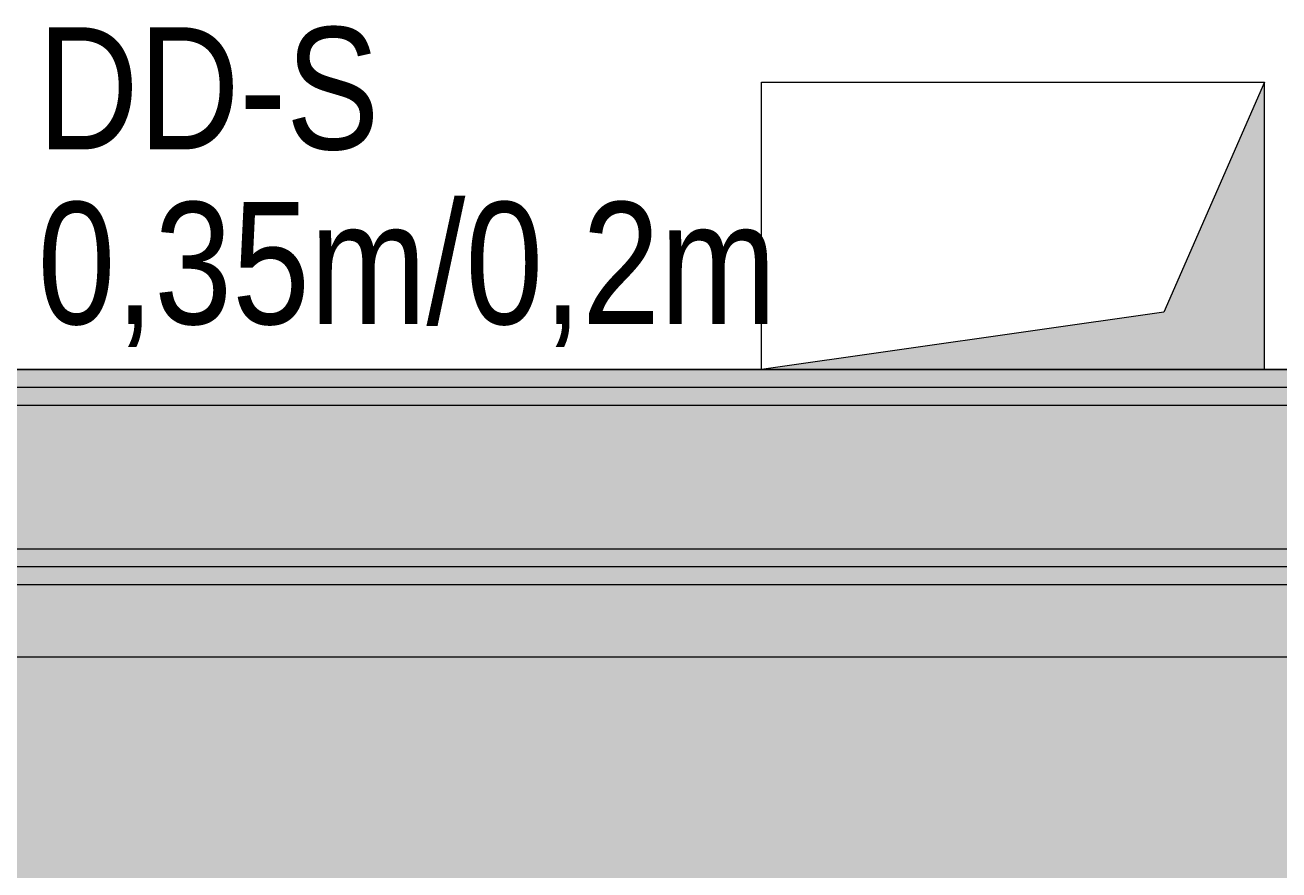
# Model space of a CAD drawing. Extents: x -720 to 300, y 62 to 1162.
# Tile 75 of 256: x -438 to -420, y 862 to 874. Entities that reach past the tile are written whole.
import ezdxf
from ezdxf.lldxf.tags import DXFTag

# ---------------------------------------------------------------- set-up
doc = ezdxf.new("R2010")
doc.units = 0
doc.layers.get('0').update_dxf_attribs({"lineweight": 13})
for name, color, linetype, lineweight, true_color in [('00 -Bauelemente -Dämmung innen', 7, 'Continuous', 9, 0xff7fe6), ('00 -Bauelemente -Gipskarton', 7, 'Continuous', 9, 0xff7fe6), ('30 -34 Innenwände- 2 nichttragend', 7, 'Continuous', 18, 0xff7fe6), ('30 -35 Decken- 1 Konstruktion-Träger- Stahlbeton', 7, 'Continuous', 13, 0x33aa00), ('30 -35 Decken- 11 Durchbruch', 5, 'Continuous', 15, 0x0000ff), ('iwb_Schraffur_F90_feuerbestaendig', 1, 'Continuous', 13, 0xff0000), ('iwb_Schraffur_Unterzug', 7, 'Continuous', 5, 0xffffcc)]:
    doc.layers.add(name, color=color, linetype=linetype, lineweight=lineweight, true_color=true_color)
doc.layers.add('70 -71 Achsen- 1 Gebäudeachsen', color=7, linetype='STRICHPUNKT2-A06G93UB8I', lineweight=18)
doc.styles.get("Standard").update_dxf_attribs({"font": 'ARIALN.TTF'})
tags = doc.linetypes.add('fein_strichliert-A06G93UC8I', pattern=[4, 1, -2, 1]).pattern_tags.tags
tags[8:9] = [DXFTag(74, 4), DXFTag(75, 0), DXFTag(340, '0'), DXFTag(46, 0.0), DXFTag(50, 0.0), DXFTag(44, 0.0), DXFTag(45, 0.0)]
tags[6:7] = [DXFTag(74, 4), DXFTag(75, 0), DXFTag(340, '0'), DXFTag(46, 0.0), DXFTag(50, 0.0), DXFTag(44, 0.0), DXFTag(45, 0.0)]
tags[4:5] = [DXFTag(74, 4), DXFTag(75, 0), DXFTag(340, '0'), DXFTag(46, 0.0), DXFTag(50, 0.0), DXFTag(44, 0.0), DXFTag(45, 0.0)]
tags = doc.linetypes.add('STRICHPUNKT2-A06G93UB8I', pattern=[12.7, 6.35, -3.175, 0, -3.175]).pattern_tags.tags
tags[10:11] = [DXFTag(74, 4), DXFTag(75, 0), DXFTag(340, '0'), DXFTag(46, 0.0), DXFTag(50, 0.0), DXFTag(44, 0.0), DXFTag(45, 0.0)]
tags[8:9] = [DXFTag(74, 4), DXFTag(75, 0), DXFTag(340, '0'), DXFTag(46, 0.0), DXFTag(50, 0.0), DXFTag(44, 0.0), DXFTag(45, 0.0)]
tags[6:7] = [DXFTag(74, 4), DXFTag(75, 0), DXFTag(340, '0'), DXFTag(46, 0.0), DXFTag(50, 0.0), DXFTag(44, 0.0), DXFTag(45, 0.0)]
tags[4:5] = [DXFTag(74, 4), DXFTag(75, 0), DXFTag(340, '0'), DXFTag(46, 0.0), DXFTag(50, 0.0), DXFTag(44, 0.0), DXFTag(45, 0.0)]

# ---------------------------------------------------------------- blocks, each defined once
blk = doc.blocks.new('Referenz-A06G93UD8I')
at = {"layer": '00 -Bauelemente -Dämmung innen', "color": 0, "linetype": 'Continuous', "lineweight": -2, "ltscale": 0.13}
for p, q in [((-347.853, 868.912), (-452.853, 868.912)), ((-349.853, 866.912), (-452.853, 866.912))]:
    blk.add_line(p, q, dxfattribs=at)
at = {"layer": '00 -Bauelemente -Gipskarton', "color": 0, "linetype": 'Continuous', "lineweight": -2, "ltscale": 0.13}
for p, q in [((-347.353, 869.412), (-452.853, 869.412)), ((-347.603, 869.162), (-452.853, 869.162)), ((-347.853, 868.912), (-452.853, 868.912)), ((-349.853, 866.912), (-452.853, 866.912)), ((-350.103, 866.662), (-452.853, 866.662)), ((-350.353, 866.412), (-452.853, 866.412))]:
    blk.add_line(p, q, dxfattribs=at)
at = {"layer": '30 -34 Innenwände- 2 nichttragend', "color": 0, "linetype": 'Continuous', "lineweight": -2, "ltscale": 0.13}
for p, q in [((-347.353, 869.412), (-452.853, 869.412)), ((-350.353, 866.412), (-452.853, 866.412))]:
    blk.add_line(p, q, dxfattribs=at)
at = {"layer": '30 -35 Decken- 1 Konstruktion-Träger- Stahlbeton', "color": 0, "linetype": 'fein_strichliert-A06G93UC8I', "lineweight": -2, "ltscale": 0.13}
blk.add_line((-611.353, 869.412), (76.456, 869.412), dxfattribs=at)
at = {"layer": '30 -35 Decken- 11 Durchbruch', "color": 0, "linetype": 'Continuous', "lineweight": -2, "ltscale": 0.13}
for p, q in [((-427.653, 869.412), (-427.653, 873.412)), ((-427.653, 873.412), (-420.653, 873.412)), ((-420.653, 873.412), (-422.053, 870.212)), ((-420.653, 869.412), (-420.653, 873.412)), ((-422.053, 870.212), (-427.653, 869.412)), ((-427.653, 869.412), (-420.653, 869.412))]:
    blk.add_line(p, q, dxfattribs=at)
at = {"layer": '30 -35 Decken- 11 Durchbruch', "color": 0, "lineweight": -2}
for points in [[(-420.653, 869.412), (-422.053, 870.212), (-420.653, 873.412)], [(-422.053, 869.412), (-427.653, 869.412), (-422.053, 870.212)], [(-422.053, 869.412), (-422.053, 870.212), (-420.653, 869.412)]]:
    blk.add_solid(points, dxfattribs=at)
at = {"layer": '70 -71 Achsen- 1 Gebäudeachsen', "color": 0, "linetype": 'STRICHPUNKT2-A06G93UB8I', "lineweight": -2, "ltscale": 0.13}
blk.add_line((-682.362, 865.412), (76.456, 865.412), dxfattribs=at)
at = {"layer": '30 -35 Decken- 11 Durchbruch', "color": 0, "linetype": 'Continuous', "lineweight": -2, "ltscale": 0.13, "char_height": 1.7, "attachment_point": 1}
for s, insert in [('{\\fArial Narrow;DD-S}', (-437.73, 874.179)), ('{\\fArial Narrow;0,35m/0,2m}', (-437.73, 871.744))]:
    blk.add_mtext(s, dxfattribs=dict(at, insert=insert))
at = {"layer": '30 -35 Decken- 11 Durchbruch', "color": 0, "linetype": 'ByBlock', "lineweight": -2, "ltscale": 0.13, "insert": (-427.652, 869.416), "char_height": 0.0036, "attachment_point": 1}
for s in ['{\\fArial Narrow;prm3_name}', '{\\fArial Narrow;instanceID}', '{\\fArial Narrow;prm5_name}', '{\\fArial Narrow;prm5_value}', '{\\fArial Narrow;prm0_value}', '{\\fArial Narrow;prm6_type}', '{\\fArial Narrow;prm0_type}', '{\\fArial Narrow;prm6_name}', '{\\fArial Narrow;prm2_value}', '{\\fArial Narrow;IFC_UUID}', '{\\fArial Narrow;prm4_type}', '{\\fArial Narrow;prm7_type}', '{\\fArial Narrow;prm1_value}', '{\\fArial Narrow;prm3_type}', '{\\fArial Narrow;prm0_name}', '{\\fArial Narrow;prm2_name}', '{\\fArial Narrow;prm3_value}', '{\\fArial Narrow;prm4_name}', '{\\fArial Narrow;prm1_type}', '{\\fArial Narrow;prm1_name}', '{\\fArial Narrow;prm4_value}', '{\\fArial Narrow;prm5_type}', '{\\fArial Narrow;prm6_value}', '{\\fArial Narrow;prm7_value}', '{\\fArial Narrow;prm2_type}', '{\\fArial Narrow;prm7_name}']:
    blk.add_mtext(s, dxfattribs=at)
blk = doc.blocks.new('Referenz-A06G93UF8I')
at = {"layer": 'iwb_Schraffur_F90_feuerbestaendig', "linetype": 'Continuous', "ltscale": 0.13}
blk.add_hatch(color=256, dxfattribs=at).paths.add_polyline_path([(-566.802, 777.412), (-551.677, 777.412), (-551.677, 869.412), (-347.352, 869.412), (-347.352, 777.412), (-295.152, 777.412), (-295.152, 772.412), (-350.352, 772.412), (-350.352, 866.412), (-548.677, 866.412), (-548.677, 772.412), (-566.802, 772.412)])
at = {"layer": 'iwb_Schraffur_Unterzug', "linetype": 'Continuous', "ltscale": 0.13}
for points in [[(-606.352, 865.412), (-606.352, 869.412), (76.456, 869.412)], [(-606.352, 865.412), (76.456, 869.412), (76.456, 867.658)], [(-606.352, 865.412), (76.456, 867.658), (76.456, 863.166)], [(-606.352, 865.412), (76.456, 863.166), (76.456, 861.412)], [(-606.352, 865.412), (76.456, 861.412), (-606.352, 861.412)]]:
    blk.add_solid(points, dxfattribs=at)

msp = doc.modelspace()

# ---------------------------------------------------------------- block references
at = {"color": 8, "lineweight": 13, "ltscale": 0.13, "true_color": 0x808080}
msp.add_blockref('Referenz-A06G93UD8I', (0, 0), dxfattribs=at)
at = {"color": 8, "lineweight": 25, "ltscale": 0.25, "true_color": 0x808080}
msp.add_blockref('Referenz-A06G93UF8I', (0, 0), dxfattribs=at)

doc.saveas('drawing.dxf')
